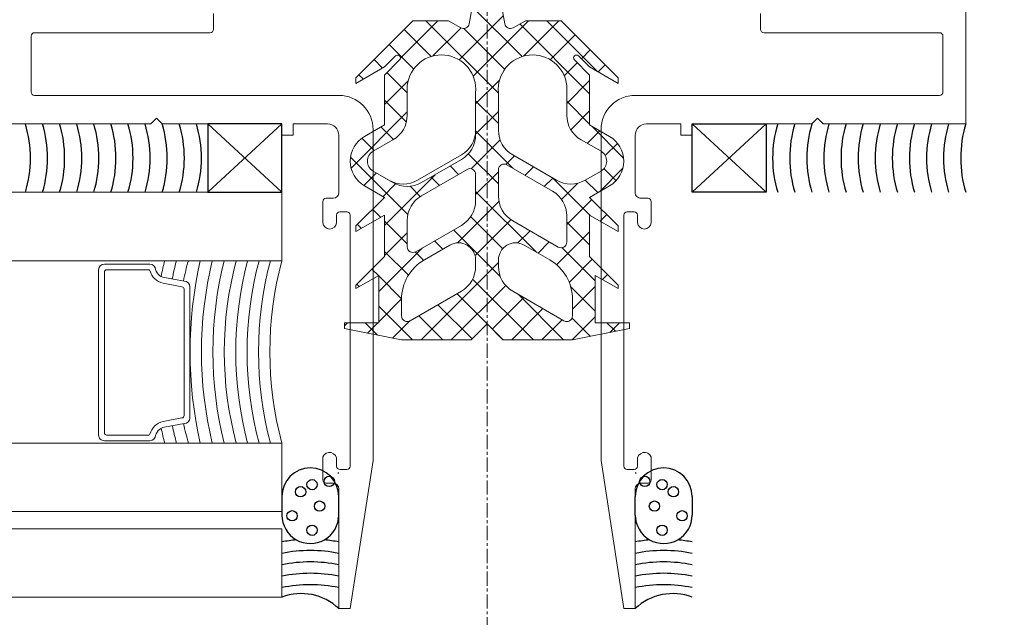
# Model space of a CAD drawing. Header units: inches. Extents: x -647532 to 3008597, y -136987 to 2557681.
# Tile 58 of 153: x 49946 to 50032, y 36255 to 36308. Entities that reach past the tile are written whole.
import ezdxf
from ezdxf import colors
from ezdxf.entities.mleader import LeaderData, LeaderLine
from ezdxf.enums import TextEntityAlignment as Align
from ezdxf.math import Vec2, Vec3

# ---------------------------------------------------------------- set-up
doc = ezdxf.new("R2010")
doc.units = ezdxf.units.IN
doc.header["$MEASUREMENT"] = 0
doc.linetypes.add('BIAL-IT1I-KGD-001-IN-DWG-141 LEVEL 2 - OVERALL FIRE EXIT PLAN$0$CENTER', pattern=[2, 1.25, -0.25, 0.25, -0.25])
doc.layers.add('ARCH', color=8, linetype='Continuous')
for name, color, linetype, lineweight in [('FURN', 8, 'Continuous', 5), ('FURN-HATCH', 8, 'Continuous', 5), ('YD-EXTERNAL 1', 8, 'Continuous', 5)]:
    doc.layers.add(name, color=color, linetype=linetype, lineweight=lineweight)
doc.styles.add('ARIAL', font='arial.ttf')
doc.styles.get("Standard").update_dxf_attribs({"font": 'arial.ttf'})

# ---------------------------------------------------------------- blocks, each defined once
blk = doc.blocks.new('BIAL-IT1I-KGD-001-IN-DWG-141 LEVEL 2 - OVERALL FIRE EXIT PLAN$0$A$C258E6B3D')
for p, q in [((12719.52, 4868.444), (12691.52, 4868.444)), ((12719.52, 4855.944), (12719.52, 4868.444)), ((12711.52, 4850.744), (12711.52, 4866.144)), ((12711.82, 4866.444), (12716.72, 4866.444)), ((12717.02, 4866.144), (12717.02, 4839.444)), ((12719.02, 4855.444), (12719.52, 4855.944)), ((12719.52, 4854.944), (12719.02, 4855.444)), ((12719.52, 4844.444), (12719.52, 4854.944)), ((12709.82, 4850.444), (12711.22, 4850.444)), ((12720.52, 4844.444), (12719.52, 4844.444)), ((12720.52, 4843.444), (12720.52, 4844.444)), ((12719.52, 4843.444), (12720.52, 4843.444)), ((12719.52, 4840.444), (12719.52, 4843.444)), ((12726.039, 4840.544), (12726.039, 4839.944)), ((12728.189, 4840.844), (12726.339, 4840.844)), ((12750.739, 4840.844), (12748.735, 4840.844)), ((12751.039, 4839.944), (12751.039, 4840.544)), ((12725.539, 4839.444), (12720.52, 4839.444)), ((12727.239, 4838.744), (12727.239, 4839.344)), ((12727.539, 4839.644), (12728.189, 4839.644)), ((12749.039, 4839.644), (12749.539, 4839.644)), ((12749.839, 4839.344), (12749.839, 4838.744)), ((12762.04, 4839.444), (12751.539, 4839.444)), ((12762.04, 4838.444), (12762.04, 4839.444)), ((12722.516, 4838.429), (12719.727, 4835.64)), ((12725.467, 4836.307), (12723.407, 4838.366)), ((12749.539, 4838.444), (12727.539, 4838.444)), ((12737.463, 4838.944), (12736.963, 4838.944)), ((12736.963, 4838.944), (12736.963, 4835.944)), ((12738.463, 4833.944), (12737.463, 4838.944)), ((12749.04, 4836.444), (12762.04, 4838.444)), ((12715.465, 4837.944), (12710.465, 4832.944)), ((12714.522, 4835.444), (12715.965, 4837.944)), ((12715.965, 4837.944), (12715.465, 4837.944)), ((12715.932, 4837.886), (12715.875, 4837.944)), ((12722.304, 4836.818), (12721.227, 4837.895)), ((12724.503, 4837.764), (12723.441, 4836.702)), ((12728.465, 4837.944), (12725.965, 4835.444)), ((12727.522, 4835.444), (12728.965, 4837.944)), ((12728.965, 4837.944), (12728.465, 4837.944)), ((12733.665, 4837.944), (12731.165, 4835.444)), ((12732.81, 4835.944), (12733.965, 4837.944)), ((12733.965, 4837.944), (12733.665, 4837.944)), ((12737.807, 4837.225), (12736.963, 4838.068)), ((12737.71, 4837.712), (12736.963, 4836.966)), ((12714.961, 4836.205), (12714.344, 4836.823)), ((12720.625, 4837.194), (12719.614, 4835.444)), ((12725.965, 4835.444), (12724.955, 4837.194)), ((12728.056, 4836.369), (12727.473, 4836.952)), ((12733.167, 4836.561), (12732.725, 4837.004)), ((12714.923, 4836.139), (12710.465, 4831.681)), ((12720.02, 4836.444), (12749.04, 4836.444)), ((12721.229, 4835.241), (12720.131, 4836.339)), ((12720.913, 4834.694), (12721.924, 4836.444)), ((12723.656, 4836.444), (12724.464, 4835.044)), ((12725.551, 4836.16), (12724.453, 4835.062)), ((12733.29, 4835.944), (12730.382, 4833.036)), ((12733.422, 4833.655), (12731.399, 4835.678)), ((12736.963, 4835.944), (12732.81, 4835.944)), ((12735.941, 4835.944), (12733.776, 4833.778)), ((12735.785, 4833.944), (12733.785, 4835.944)), ((12738.463, 4833.917), (12736.436, 4835.944)), ((12716.88, 4835.444), (12710.751, 4829.315)), ((12713.797, 4834.719), (12713.018, 4835.497)), ((12713.549, 4834.471), (12714.522, 4835.444)), ((12715.229, 4835.444), (12713.903, 4834.118)), ((12719.614, 4835.444), (12715.229, 4835.444)), ((12717.723, 4833.444), (12715.723, 4835.444)), ((12719.531, 4835.444), (12717.531, 4833.444)), ((12720.025, 4833.794), (12718.375, 4835.444)), ((12727.57, 4835.527), (12724.297, 4832.254)), ((12728.33, 4833.444), (12726.147, 4835.626)), ((12731.165, 4835.444), (12727.522, 4835.444)), ((12730.138, 4835.444), (12728.138, 4833.444)), ((12731.878, 4832.548), (12728.981, 4835.444)), ((12738.152, 4835.502), (12736.553, 4833.904)), ((12713.886, 4831.978), (12711.692, 4834.171)), ((12715.297, 4833.218), (12714.15, 4834.365)), ((12726.137, 4832.984), (12724.725, 4834.397)), ((12716.155, 4833.444), (12718.748, 4833.444)), ((12727.582, 4833.444), (12729.891, 4833.444)), ((12736.79, 4833.194), (12734.192, 4828.694)), ((12738.463, 4833.162), (12734.462, 4829.162)), ((12734.914, 4833.944), (12736.357, 4833.944)), ((12738.463, 4827.844), (12738.463, 4833.944)), ((12710.465, 4832.944), (12710.465, 4829.81)), ((12713.579, 4829.633), (12710.465, 4832.747)), ((12724.464, 4832.544), (12722.241, 4828.694)), ((12730.324, 4832.694), (12728.015, 4828.694)), ((12738.463, 4831.265), (12736.697, 4833.032)), ((12723.107, 4828.194), (12725.417, 4832.194)), ((12724.999, 4831.471), (12724.267, 4832.203)), ((12730.857, 4830.917), (12729.869, 4831.905)), ((12730.151, 4829.694), (12731.45, 4831.944)), ((12724.029, 4829.79), (12723.297, 4830.522)), ((12730.779, 4830.781), (12725.441, 4825.444)), ((12738.463, 4830.511), (12733.137, 4825.184)), ((12738.463, 4828.614), (12735.726, 4831.351)), ((12715.331, 4825.229), (12710.465, 4830.095)), ((12710.465, 4829.81), (12711.083, 4828.74)), ((12729.965, 4829.157), (12728.898, 4830.224)), ((12737.522, 4826.903), (12734.756, 4829.669)), ((12713.612, 4829.524), (12709.24, 4825.153)), ((12723.066, 4828.101), (12722.326, 4828.841)), ((12710.736, 4827.998), (12707.585, 4827.444)), ((12714.73, 4827.991), (12711.149, 4824.41)), ((12723.407, 4828.712), (12720.138, 4825.444)), ((12731.074, 4825.396), (12727.923, 4828.547)), ((12738.463, 4823.31), (12733.694, 4828.08)), ((12713.904, 4824.005), (12710.034, 4827.874)), ((12716.835, 4827.444), (12710.465, 4821.074)), ((12717.768, 4825.444), (12715.671, 4827.541)), ((12720.076, 4827.444), (12716.78, 4827.444)), ((12719.486, 4827.444), (12717.486, 4825.444)), ((12720.42, 4825.444), (12718.42, 4827.444)), ((12723.458, 4825.058), (12720.924, 4827.592)), ((12724.79, 4827.444), (12722.15, 4824.804)), ((12725.85, 4827.444), (12723.54, 4827.444)), ((12725.723, 4825.444), (12723.723, 4827.444)), ((12729.952, 4823.867), (12726.329, 4827.49)), ((12730.463, 4827.814), (12727.66, 4825.011)), ((12732.903, 4827.602), (12728.813, 4823.512)), ((12732.027, 4827.444), (12731.45, 4827.444)), ((12738.463, 4820.659), (12731.678, 4827.444)), ((12738.463, 4827.859), (12734.414, 4823.81)), ((12737.063, 4826.444), (12738.463, 4827.844)), ((12738.463, 4825.044), (12737.063, 4826.444)), ((12707.585, 4825.444), (12710.736, 4824.89)), ((12720.076, 4825.444), (12716.78, 4825.444)), ((12716.78, 4825.444), (12720.48, 4825.444)), ((12726.254, 4825.444), (12723.944, 4825.444)), ((12732.027, 4825.444), (12731.45, 4825.444)), ((12723.511, 4824.694), (12725.821, 4820.694)), ((12738.381, 4825.126), (12735.385, 4822.129)), ((12738.463, 4818.944), (12738.463, 4825.044)), ((12711.083, 4824.147), (12710.465, 4823.078)), ((12713.561, 4821.696), (12711.092, 4824.165)), ((12724.464, 4820.344), (12722.241, 4824.194)), ((12722.645, 4824.194), (12724.666, 4820.694)), ((12723.943, 4823.946), (12723.211, 4823.214)), ((12730.728, 4820.194), (12728.419, 4824.194)), ((12736.79, 4819.694), (12734.192, 4824.194)), ((12710.465, 4823.078), (12710.465, 4819.944)), ((12730.151, 4823.194), (12731.45, 4820.944)), ((12713.766, 4818.84), (12710.465, 4822.14)), ((12728.42, 4817.444), (12723.978, 4821.886)), ((12724.914, 4822.265), (12724.182, 4821.533)), ((12730.515, 4822.563), (12729.783, 4821.831)), ((12738.463, 4822.556), (12736.355, 4820.448)), ((12713.6, 4821.557), (12711.226, 4819.183)), ((12725.887, 4820.586), (12724.989, 4819.688)), ((12734.223, 4816.944), (12730.394, 4820.773)), ((12731.486, 4820.882), (12730.752, 4820.148)), ((12710.465, 4819.944), (12715.465, 4814.944)), ((12714.702, 4820.008), (12712.552, 4817.857)), ((12716.79, 4819.444), (12715.009, 4817.663)), ((12717.813, 4817.444), (12715.737, 4819.519)), ((12716.155, 4819.444), (12718.748, 4819.444)), ((12718.748, 4819.444), (12716.155, 4819.444)), ((12719.364, 4819.367), (12717.441, 4817.444)), ((12723.391, 4814.517), (12718.465, 4819.444)), ((12727.454, 4819.501), (12722.423, 4814.471)), ((12727.986, 4819.444), (12730.295, 4819.444)), ((12730.048, 4819.444), (12728.048, 4817.444)), ((12731.072, 4817.444), (12729.072, 4819.444)), ((12732.802, 4819.547), (12730.7, 4817.444)), ((12738.463, 4819.904), (12735.503, 4816.944)), ((12738.307, 4818.163), (12736.806, 4819.664)), ((12714.522, 4817.444), (12713.549, 4818.416)), ((12713.903, 4818.77), (12715.229, 4817.444)), ((12725.893, 4817.319), (12724.785, 4818.427)), ((12734.852, 4818.944), (12732.851, 4816.944)), ((12736.875, 4816.944), (12734.875, 4818.944)), ((12734.914, 4818.944), (12736.357, 4818.944)), ((12737.463, 4813.944), (12738.463, 4818.944)), ((12720.887, 4818.238), (12719.789, 4817.14)), ((12720.913, 4818.194), (12721.924, 4816.444)), ((12721.924, 4816.444), (12720.913, 4818.194)), ((12724.666, 4818.194), (12723.656, 4816.444)), ((12723.656, 4816.444), (12724.464, 4817.844)), ((12714.62, 4817.274), (12713.877, 4816.531)), ((12715.965, 4814.944), (12714.522, 4817.444)), ((12715.229, 4817.444), (12719.614, 4817.444)), ((12719.614, 4817.444), (12720.625, 4815.694)), ((12724.922, 4815.638), (12723.824, 4816.736)), ((12724.955, 4815.694), (12725.965, 4817.444)), ((12725.965, 4817.444), (12728.465, 4814.944)), ((12727.714, 4817.11), (12727.006, 4816.402)), ((12728.965, 4814.944), (12727.522, 4817.444)), ((12727.522, 4817.444), (12731.165, 4817.444)), ((12731.165, 4817.444), (12733.665, 4814.944)), ((12732.825, 4816.918), (12732.258, 4816.351)), ((12733.965, 4814.944), (12732.81, 4816.944)), ((12732.81, 4816.944), (12736.963, 4816.944)), ((12736.963, 4816.944), (12736.963, 4813.944)), ((12737.865, 4815.953), (12736.963, 4816.855)), ((12738.04, 4816.83), (12736.963, 4815.752)), ((12720.02, 4816.444), (12749.04, 4816.444)), ((12721.858, 4816.557), (12720.77, 4815.47)), ((12749.04, 4816.444), (12762.04, 4814.444)), ((12715.59, 4815.593), (12715.203, 4815.206)), ((12715.465, 4814.944), (12715.965, 4814.944)), ((12728.685, 4815.429), (12728.332, 4815.076)), ((12728.465, 4814.944), (12728.965, 4814.944)), ((12733.796, 4815.237), (12733.584, 4815.025)), ((12733.665, 4814.944), (12733.965, 4814.944)), ((12727.239, 4814.144), (12727.239, 4813.544)), ((12749.539, 4814.444), (12727.539, 4814.444)), ((12737.223, 4813.944), (12736.963, 4814.204)), ((12749.839, 4813.544), (12749.839, 4814.144)), ((12762.04, 4814.444), (12762.04, 4813.444)), ((12717.02, 4786.744), (12717.02, 4813.444)), ((12725.539, 4813.444), (12720.52, 4813.444)), ((12727.539, 4813.244), (12728.189, 4813.244)), ((12736.963, 4813.944), (12737.463, 4813.944)), ((12749.039, 4813.244), (12749.539, 4813.244)), ((12762.04, 4813.444), (12751.539, 4813.444)), ((12719.52, 4812.444), (12719.52, 4809.444)), ((12726.039, 4812.344), (12726.039, 4812.944)), ((12751.039, 4812.944), (12751.039, 4812.344)), ((12728.189, 4812.044), (12726.339, 4812.044)), ((12750.739, 4812.044), (12748.735, 4812.044)), ((12719.52, 4809.444), (12720.52, 4809.444)), ((12720.52, 4809.444), (12720.52, 4808.444)), ((12720.52, 4808.444), (12719.52, 4808.444)), ((12719.52, 4808.444), (12719.52, 4797.944)), ((12731.52, 4808.444), (12725.52, 4808.444)), ((12725.52, 4808.444), (12725.52, 2476.444)), ((12731.52, 2476.444), (12731.52, 4808.444)), ((12753.52, 4808.444), (12747.52, 4808.444)), ((12747.52, 4808.444), (12747.52, 2476.444)), ((12753.52, 2476.444), (12753.52, 4808.444)), ((12761.04, 4808.444), (12755.04, 4808.444)), ((12755.04, 4808.444), (12755.04, 2476.444)), ((12761.04, 2476.444), (12761.04, 4808.444)), ((12709.82, 4802.444), (12711.22, 4802.444)), ((12711.52, 4802.144), (12711.52, 4786.744)), ((12733.812, 4800.371), (12745.312, 4800.371)), ((12733.312, 4799.871), (12733.001, 4798.148)), ((12733.812, 4799.671), (12733.489, 4798.035)), ((12734.012, 4799.871), (12745.112, 4799.871)), ((12745.312, 4799.671), (12745.635, 4798.035)), ((12745.812, 4799.871), (12746.123, 4798.148)), ((12719.52, 4797.944), (12719.02, 4797.444)), ((12719.02, 4797.444), (12719.52, 4796.944)), ((12719.52, 4796.944), (12719.52, 4784.444)), ((12731.812, 4792.871), (12731.812, 4796.871)), ((12747.312, 4796.871), (12747.312, 4792.871)), ((12732.312, 4793.071), (12732.312, 4796.775)), ((12746.812, 4793.071), (12746.812, 4796.775)), ((12746.612, 4792.871), (12732.512, 4792.871)), ((12746.812, 4792.371), (12732.312, 4792.371)), ((12711.82, 4786.444), (12716.72, 4786.444))]:
    blk.add_line(p, q)
at = {"lineweight": -3, "ltscale": 1000}
for p, q in [((12719.52, 4844.444), (12725.52, 4850.944)), ((12719.52, 4850.944), (12725.52, 4844.444)), ((12719.52, 4844.444), (12725.52, 4850.944)), ((12719.52, 4850.944), (12725.52, 4844.444)), ((12719.52, 4844.444), (12719.52, 4850.944)), ((12719.52, 4850.944), (12725.52, 4850.944)), ((12719.52, 4844.444), (12719.52, 4850.944)), ((12719.52, 4850.944), (12725.52, 4850.944)), ((12725.52, 4850.944), (12725.52, 4844.444)), ((12725.52, 4850.944), (12725.52, 4844.444)), ((12725.52, 4844.444), (12719.52, 4844.444)), ((12725.52, 4844.444), (12719.52, 4844.444)), ((12752.2, 4844.444), (12753.831, 4844.444)), ((12753.831, 4839.444), (12752.2, 4839.444)), ((12753.831, 4813.444), (12752.2, 4813.444)), ((12719.52, 4808.444), (12725.52, 4801.944)), ((12719.52, 4801.944), (12725.52, 4808.444)), ((12719.52, 4808.444), (12725.52, 4801.944)), ((12719.52, 4801.944), (12725.52, 4808.444)), ((12719.52, 4808.444), (12719.52, 4801.944)), ((12725.52, 4808.444), (12719.52, 4808.444)), ((12719.52, 4808.444), (12719.52, 4801.944)), ((12725.52, 4808.444), (12719.52, 4808.444)), ((12725.52, 4801.944), (12725.52, 4808.444)), ((12725.52, 4801.944), (12725.52, 4808.444)), ((12752.2, 4808.444), (12753.831, 4808.444)), ((12719.52, 4801.944), (12725.52, 4801.944)), ((12719.52, 4801.944), (12725.52, 4801.944))]:
    blk.add_line(p, q, dxfattribs=at)
at = {"linetype": 'BIAL-IT1I-KGD-001-IN-DWG-141 LEVEL 2 - OVERALL FIRE EXIT PLAN$0$CENTER'}
blk.add_line((12804.04, 4826.444), (12119.136, 4826.444), dxfattribs=at)
at = {"lineweight": -3, "ltscale": 1000}
for centre in [(12753.898, 4843.551), (12751.784, 4842.795), (12751.166, 4841.797), (12755.166, 4841.797), (12753.052, 4841.132), (12750.877, 4840.286), (12750.877, 4812.602), (12751.166, 4811.09), (12753.052, 4811.755), (12755.166, 4811.09), (12751.784, 4810.093), (12753.898, 4809.337)]:
    blk.add_circle(centre, 0.453, dxfattribs=at)
for centre, radius, start, end in [((12722.52, 4878.348), 10.349, 253.14826, 286.85174), ((12722.52, 4878.348), 10.349, 253.14826, 286.85174), ((12722.52, 4876.848), 10.349, 253.14826, 286.85174), ((12722.52, 4876.848), 10.349, 253.14826, 286.85174), ((12722.52, 4875.348), 10.349, 253.14826, 286.85174), ((12722.52, 4875.348), 10.349, 253.14826, 286.85174), ((12722.52, 4873.848), 10.349, 253.14826, 286.85174), ((12722.52, 4873.848), 10.349, 253.14826, 286.85174), ((12722.52, 4872.348), 10.349, 253.14826, 286.85174), ((12722.52, 4872.348), 10.349, 253.14826, 286.85174), ((12722.52, 4870.848), 10.349, 253.14826, 286.85174), ((12722.52, 4870.848), 10.349, 253.14826, 286.85174), ((12722.52, 4869.348), 10.349, 253.14826, 286.85174), ((12722.52, 4869.348), 10.349, 253.14826, 286.85174), ((12722.52, 4867.848), 10.349, 253.14826, 286.85174), ((12722.52, 4867.848), 10.349, 253.14826, 286.85174), ((12722.52, 4866.348), 10.349, 253.14826, 286.85174), ((12722.52, 4866.348), 10.349, 253.14826, 286.85174), ((12722.52, 4864.848), 10.349, 253.14826, 286.85174), ((12722.52, 4864.848), 10.349, 253.14826, 286.85174), ((12763.47, 4841.944), 12.556, 188.34446, 188.34446), ((12767.47, 4841.944), 12.556, 188.34446, 188.34446), ((12722.52, 4863.348), 10.349, 253.14826, 286.85174), ((12722.52, 4863.348), 10.349, 253.14826, 286.85174), ((12722.52, 4861.848), 10.349, 253.14826, 286.85174), ((12722.52, 4861.848), 10.349, 253.14826, 286.85174), ((12752.2, 4841.944), 2.5, 90, 270), ((12753.831, 4841.944), 2.5, 270, 90), ((12768.501, 4841.944), 12.556, 168.51485, 174.36726), ((12769.501, 4841.944), 12.556, 168.51485, 191.48515), ((12770.501, 4841.944), 12.556, 168.51485, 191.48515), ((12771.501, 4841.944), 12.556, 168.51485, 191.48515), ((12772.501, 4841.944), 12.556, 168.51485, 191.48515), ((12765.489, 4842.734), 4.767, 158.97647, 223.6434), ((12768.501, 4841.944), 12.556, 185.63274, 191.48515), ((12762.47, 4841.944), 12.556, 191.10057, 191.48515), ((12766.47, 4841.944), 12.556, 191.10057, 191.48515), ((12763.47, 4810.944), 12.556, 171.65554, 171.65554), ((12767.47, 4810.944), 12.556, 171.65554, 171.65554), ((12752.2, 4810.944), 2.5, 90, 270), ((12762.47, 4810.944), 12.556, 168.51485, 168.89943), ((12753.831, 4810.944), 2.5, 270, 90), ((12766.47, 4810.944), 12.556, 168.51485, 168.89943), ((12768.501, 4810.944), 12.556, 168.51485, 174.36726), ((12769.501, 4810.944), 12.556, 168.51485, 191.48515), ((12770.501, 4810.944), 12.556, 168.51485, 191.48515), ((12771.501, 4810.944), 12.556, 168.51485, 191.48515), ((12772.501, 4810.944), 12.556, 168.51485, 191.48515), ((12765.489, 4810.154), 4.767, 136.3566, 201.02353), ((12768.501, 4810.944), 12.556, 185.63274, 191.48515), ((12722.52, 4791.04), 10.349, 73.14826, 106.85174), ((12722.52, 4791.04), 10.349, 73.14826, 106.85174), ((12722.52, 4789.54), 10.349, 73.14826, 106.85174), ((12722.52, 4789.54), 10.349, 73.14826, 106.85174), ((12722.52, 4788.04), 10.349, 73.14826, 106.85174), ((12722.52, 4788.04), 10.349, 73.14826, 106.85174), ((12722.52, 4786.54), 10.349, 73.14826, 106.85174), ((12722.52, 4786.54), 10.349, 73.14826, 106.85174), ((12722.52, 4785.04), 10.349, 73.14826, 106.85174), ((12722.52, 4785.04), 10.349, 73.14826, 106.85174), ((12722.52, 4783.54), 10.349, 73.14826, 106.85174), ((12722.52, 4783.54), 10.349, 73.14826, 106.85174), ((12722.52, 4782.04), 10.349, 73.14826, 106.85174), ((12722.52, 4782.04), 10.349, 73.14826, 106.85174), ((12722.52, 4780.54), 10.349, 73.14826, 106.85174), ((12722.52, 4780.54), 10.349, 73.14826, 106.85174), ((12722.52, 4779.04), 10.349, 73.14826, 106.85174), ((12722.52, 4779.04), 10.349, 73.14826, 106.85174), ((12722.52, 4777.54), 10.349, 73.14826, 106.85174), ((12722.52, 4777.54), 10.349, 73.14826, 106.85174), ((12722.52, 4776.04), 10.349, 73.14826, 106.85174), ((12722.52, 4776.04), 10.349, 73.14826, 106.85174)]:
    blk.add_arc(centre, radius, start, end, dxfattribs=at)
for centre, radius, start, end in [((12711.82, 4866.144), 0.3, 90, 180), ((12716.72, 4866.144), 0.3, 0, 90), ((12711.22, 4850.744), 0.3, 270, 0), ((12720.52, 4840.444), 1, 180, 270), ((12726.339, 4840.544), 0.3, 90, 180), ((12728.138, 4840.244), 0.602, 274.88373, 85.11409), ((12748.957, 4840.261), 0.623, 110.85797, 277.54886), ((12750.739, 4840.544), 0.3, 0, 90), ((12720.02, 4839.444), 3, 180, 270), ((12725.539, 4839.944), 0.5, 270, 360), ((12727.539, 4839.344), 0.3, 90, 180), ((12749.539, 4839.344), 0.3, 0, 90), ((12751.539, 4839.944), 0.5, 180, 270), ((12722.79, 4835.944), 2.5, 30, 150), ((12727.539, 4838.744), 0.3, 180, 270), ((12749.539, 4838.744), 0.3, 270, 360), ((12722.79, 4835.944), 1, 30, 150), ((12722.299, 4833.794), 2.5, 330, 30), ((12713.726, 4834.295), 0.25, 135, 315), ((12718.748, 4835.944), 2.5, 270, 330), ((12716.484, 4830.445), 3.016, 96.25197, 275.63439), ((12727.582, 4830.944), 2.5, 90, 150), ((12729.891, 4832.944), 0.5, 330, 90), ((12734.914, 4829.944), 4, 90, 150), ((12736.357, 4833.444), 0.5, 330, 90), ((12731.45, 4828.944), 1.5, 150, 270), ((12710.65, 4828.49), 0.5, 280, 30), ((12720.076, 4829.944), 2.5, 270, 330), ((12723.54, 4827.944), 0.5, 150, 270), ((12725.85, 4829.944), 2.5, 270, 330), ((12732.027, 4829.944), 2.5, 270, 330), ((12716.484, 4822.442), 3.016, 84.36561, 263.74803), ((12716.484, 4822.442), 3.016, 84.36561, 263.74803), ((12720.076, 4822.944), 2.5, 30, 90), ((12720.48, 4822.944), 2.5, 30, 90), ((12723.944, 4824.944), 0.5, 90, 210), ((12726.254, 4822.944), 2.5, 30, 90), ((12731.45, 4823.944), 1.5, 90, 210), ((12732.027, 4822.944), 2.5, 30, 90), ((12710.65, 4824.397), 0.5, 330, 80), ((12722.299, 4819.094), 2.5, 330, 30), ((12722.501, 4819.444), 2.5, 330, 30), ((12727.986, 4821.944), 2.5, 210, 270), ((12730.295, 4819.944), 0.5, 270, 30), ((12734.914, 4822.944), 4, 210, 270), ((12718.748, 4816.944), 2.5, 30, 90), ((12718.748, 4816.944), 2.5, 30, 90), ((12736.357, 4819.444), 0.5, 270, 30), ((12713.726, 4818.593), 0.25, 45, 225), ((12720.02, 4813.444), 3, 90, 180), ((12722.79, 4816.944), 1, 210, 330), ((12722.79, 4816.944), 1, 210, 330), ((12722.79, 4816.944), 2.5, 210, 330), ((12727.539, 4814.144), 0.3, 90, 180), ((12749.539, 4814.144), 0.3, 0, 90), ((12720.52, 4812.444), 1, 90, 180), ((12725.539, 4812.944), 0.5, 0, 90), ((12727.539, 4813.544), 0.3, 180, 270), ((12728.138, 4812.644), 0.602, 274.88591, 85.11627), ((12748.957, 4812.626), 0.623, 82.45114, 249.14203), ((12749.539, 4813.544), 0.3, 270, 360), ((12751.539, 4812.944), 0.5, 90, 180), ((12726.339, 4812.344), 0.3, 180, 270), ((12750.739, 4812.344), 0.3, 270, 0), ((12739.52, 4838.406), 31.012, 255.05064, 284.94936), ((12739.52, 4837.406), 31.012, 255.05064, 284.94936), ((12739.52, 4836.406), 31.012, 255.05064, 284.94936), ((12739.52, 4835.406), 31.012, 255.05064, 284.94936), ((12739.52, 4834.406), 31.012, 255.05064, 284.94936), ((12739.52, 4835.207), 32.813, 255.88865, 284.11135), ((12711.22, 4802.144), 0.3, 0, 90), ((12739.52, 4836.005), 34.611, 256.63585, 283.36415), ((12739.52, 4836.801), 36.407, 257.3065, 282.6935), ((12733.812, 4799.871), 0.5, 90, 180), ((12745.312, 4799.871), 0.5, 0, 90), ((12737.52, 4821.068), 21.674, 253.9288, 258.7751), ((12734.012, 4799.671), 0.2, 90, 180), ((12745.112, 4799.671), 0.2, 0, 90), ((12741.52, 4821.068), 21.674, 281.4444, 286.0712), ((12737.52, 4821.068), 22.674, 254.65548, 258.81943), ((12741.52, 4821.068), 22.674, 281.39038, 285.34452), ((12737.52, 4821.068), 23.674, 255.31856, 258.73899), ((12732.017, 4798.326), 1, 275.61056, 349.78026), ((12732.017, 4798.326), 1.5, 284.28148, 348.82637), ((12747.107, 4798.326), 1.5, 191.17363, 255.71852), ((12747.107, 4798.326), 1, 190.21974, 264.38944), ((12741.52, 4821.068), 23.674, 281.44922, 284.68144), ((12732.312, 4796.871), 0.5, 90, 180), ((12732.412, 4796.775), 0.1, 104.28148, 180), ((12746.712, 4796.775), 0.1, 0, 75.71852), ((12746.812, 4796.871), 0.5, 0, 90), ((12732.312, 4792.871), 0.5, 180, 270), ((12732.512, 4793.071), 0.2, 180, 270), ((12746.612, 4793.071), 0.2, 270, 0), ((12746.812, 4792.871), 0.5, 270, 0), ((12711.82, 4786.744), 0.3, 180, 270), ((12716.72, 4786.744), 0.3, 270, 360)]:
    blk.add_arc(centre, radius, start, end)
blk = doc.blocks.new('_TagSlot')
at = {"color": 0, "linetype": 'ByBlock', "lineweight": -2, "transparency": 16777216}
for p, q in [((-4, 4), (4, 4)), ((-4, -4), (4, -4))]:
    blk.add_line(p, q, dxfattribs=at)
for centre, start, end in [((-4, 0), 90, 270), ((4, 0), 270, 90)]:
    blk.add_arc(centre, 4, start, end, dxfattribs=at)
at = {"layer": 'FURN', "color": 0, "transparency": 16777216, "style": 'ARIAL'}
blk.add_attdef('M-01', text='', height=2.5, dxfattribs=at).set_placement((0, -1.5), align=Align.CENTER)
blk = doc.blocks.new('_DotSmall')
at = {"color": 0, "linetype": 'ByBlock', "const_width": 0.5}
blk.add_lwpolyline([(-0.0625, 0, 1), (0.0625, 0, 1)], format="xyb", close=True, dxfattribs=at)
blk = doc.blocks.new('ARCH')
at = {"layer": 'YD-EXTERNAL 1', "rotation": 269.9999999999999}
blk.add_blockref('BIAL-IT1I-KGD-001-IN-DWG-141 LEVEL 2 - OVERALL FIRE EXIT PLAN$0$A$C258E6B3D', (45160.642, 49017.883), dxfattribs=at)
at = {"layer": 'FURN-HATCH', "linetype": 'Continuous'}
ml = blk.add_multileader_block('Standard', dxfattribs=at)
ml.set_content('_TagSlot', color=256, scale=-11.71875)
ml.set_attribute('M-01', 'VNR1', width=0)
ml.set_leader_properties(color=256, linetype='ByLayer', lineweight=-1)
ml.set_arrow_properties(name='DOTSMALL')
ml.build(insert=Vec2(0, 0))
ml.multileader.update_dxf_attribs({"dogleg_length": 115.809, "arrow_head_size": 28.235})
ctx = ml.context
ctx.base_point, ctx.char_height, ctx.arrow_head_size, ctx.landing_gap_size, ctx.plane_origin = Vec3(101476.346, 52296.962), 200, 28.235, 4, Vec3(100757.024, 52076.672)
notes = []
notes.append((ctx, [(0, (0, 0, 0), (0, 0), (1, 0), 1, [])]))
ctx.block.insert, ctx.block.rotation, ctx.block.scale = Vec3(101570.096, 52296.962), 3.141593, Vec3(-11.71875, 11.71875, 11.71875)
ml = blk.add_multileader_block('Standard', dxfattribs=at)
ml.set_content('_TagSlot', color=256, scale=-11.71875)
ml.set_attribute('M-01', 'VNR1', width=0)
ml.set_leader_properties(color=256, linetype='ByLayer', lineweight=-1)
ml.set_arrow_properties(name='DOTSMALL')
ml.build(insert=Vec2(0, 0))
ml.multileader.update_dxf_attribs({"dogleg_length": 115.809, "arrow_head_size": 28.235})
ctx = ml.context
ctx.base_point, ctx.char_height, ctx.arrow_head_size, ctx.landing_gap_size, ctx.plane_origin = Vec3(97954.669, 52254.917), 200, 28.235, 4, Vec3(97235.347, 52034.627)
notes.append((ctx, [(0, (0, 0, 0), (0, 0), (1, 0), 1, [])]))
ctx.block.insert, ctx.block.rotation, ctx.block.scale = Vec3(98048.419, 52254.917), 3.141593, Vec3(-11.71875, 11.71875, 11.71875)
ml = blk.add_multileader_block('Standard', dxfattribs=at)
ml.set_content('_TagSlot', color=256, scale=-11.71875)
ml.set_attribute('M-01', 'VNR1', width=0)
ml.set_leader_properties(color=256, linetype='ByLayer', lineweight=-1)
ml.set_arrow_properties(name='DOTSMALL')
ml.build(insert=Vec2(0, 0))
ml.multileader.update_dxf_attribs({"dogleg_length": 115.809, "arrow_head_size": 28.235})
ctx = ml.context
ctx.base_point, ctx.char_height, ctx.arrow_head_size, ctx.landing_gap_size, ctx.plane_origin = Vec3(99751.234, 51693.272), 200, 28.235, 4, Vec3(99031.911, 51472.982)
notes.append((ctx, [(0, (0, 0, 0), (0, 0), (1, 0), 1, [])]))
ctx.block.insert, ctx.block.rotation, ctx.block.scale = Vec3(99844.984, 51693.272), 3.141593, Vec3(-11.71875, 11.71875, 11.71875)
for ctx, leaders in notes:
    for number, flags, end, landing, length, lines in leaders:
        leader = LeaderData()
        leader.index, (leader.has_last_leader_line, leader.has_dogleg_vector, leader.attachment_direction) = number, flags
        leader.last_leader_point, leader.dogleg_vector, leader.dogleg_length = Vec3(end), Vec3(landing), length
        for number, points, colour, breaks in lines:
            line = LeaderLine()
            line.index, line.vertices, line.color, line.breaks = number, Vec3.list(points), colors.encode_raw_color(colour), breaks
            leader.lines.append(line)
        ctx.leaders.append(leader)

msp = doc.modelspace()

# ---------------------------------------------------------------- block references
at = {"layer": 'ARCH'}
msp.add_blockref('ARCH', (0, 0), dxfattribs=at)

doc.saveas('drawing.dxf')
